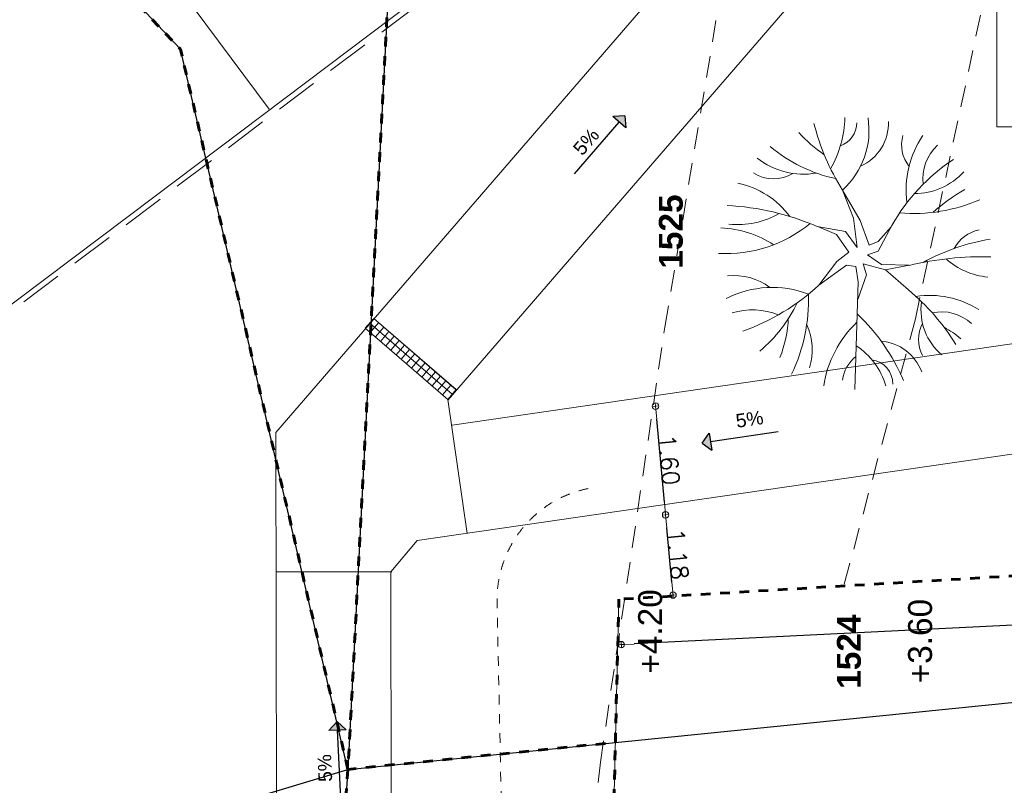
# Model space of a CAD drawing. Extents: x -155768 to 32626, y 53734 to 472609.
# Tile 6 of 33: x -125248 to -110828, y 111879 to 123092. Entities that reach past the tile are written whole.
import ezdxf

# ---------------------------------------------------------------- set-up
doc = ezdxf.new("R2010")
doc.units = 0
doc.header["$MEASUREMENT"] = 0
for name, pattern in [('CACHE2', [937.5, 625, -312.5]), ('Discontinu', [529.166651, 317.499995, -211.666656]), ('Traits', [282.222223, 141.111112, -141.111112])]:
    doc.linetypes.add(name, pattern=pattern)
for name, color, linetype in [('Cadastre - Parcelle', 7, 'Continuous'), ('Cotat 1_200', 7, 'Continuous'), ('Cotes de niveaux', 7, 'Continuous'), ('Lignes2D', 7, 'Continuous'), ('Limites', 7, 'Continuous'), ('Mobiliers', 7, 'Continuous'), ('Murs Périphériques', 7, 'Continuous'), ('Texte 2D', 7, 'Continuous'), ('Trottoirs', 7, 'Continuous'), ('Voirie', 7, 'Continuous'), ('Voirie nouvelle', 7, 'Continuous'), ('Voirie éxistante', 7, 'Continuous'), ('Végétation', 7, 'Continuous')]:
    doc.layers.add(name, color=color, linetype=linetype)
doc.styles.get("Standard").update_dxf_attribs({"font": 'txt', "bigfont": 'BIGFONT.SHX'})
doc.styles.add('STYLE_GENERE_1', font='arial.ttf')
doc.styles.add('STYLE_GENERE_4', font='arialbd.ttf')
doc.dimstyles.new('STYLE_GENERE__2', dxfattribs={"dimtxt": 250, "dimasz": 190, "dimexe": 0.18, "dimexo": 0, "dimgap": 0.09, "dimtad": 1, "dimlfac": 0.001, "dimzin": 0, "dimdsep": 46, "dimtxsty": 'Standard', "dimblk": 'ARROWHEAD_7', "dimcen": 0.09, "dimclrd": 256, "dimclre": 256, "dimclrt": 256, "dimadec": 0, "dimazin": 0, "dimtfac": 1, "dimtmove": 0, "dimatfit": 3, "dimfxl": 1, "dimfxlon": 1, "dimtolj": 1, "dimtzin": 0, "dimlwe": -1, "dimarcsym": 0})

# ---------------------------------------------------------------- blocks, each defined once
blk = doc.blocks.new('Arbre 1 plan 12', base_point=(-22621, 257556))
at = {"layer": 'Végétation', "color": 59, "linetype": 'Continuous', "lineweight": 20}
for p, q in [((-23157, 258341), (-22864, 258008)), ((-22864, 258008), (-22796, 258354)), ((-22786, 257946), (-22796, 258354)), ((-22864, 258008), (-22772, 257679)), ((-22588, 257901), (-22213, 258098)), ((-22232, 258088), (-22448, 257899)), ((-22642, 257741), (-22786, 257946)), ((-22588, 257901), (-22642, 257741)), ((-22503, 257768), (-22448, 257899)), ((-23297, 257599), (-22933, 257730)), ((-22933, 257730), (-22772, 257679)), ((-22140, 257633), (-22503, 257768)), ((-24616, 257556), (-23038, 257608)), ((-23038, 257608), (-22812, 257573)), ((-22812, 257573), (-22794, 257434)), ((-22302, 257421), (-22534, 257591)), ((-22534, 257591), (-22107, 257537)), ((-21694, 257376), (-22140, 257633)), ((-22107, 257537), (-21694, 257376)), ((-22794, 257434), (-23085, 257032)), ((-22742, 257295), (-22603, 257469)), ((-22603, 257469), (-22346, 257288)), ((-22302, 257421), (-22227, 257004)), ((-22742, 257295), (-23085, 257032)), ((-22346, 257288), (-22231, 257026))]:
    blk.add_line(p, q, dxfattribs=at)
for centre, radius, start, end in [((-21900, 259604), 1072, 185.2654, 221.5605), ((-27399, 259441), 4729, 346.7161, 1.3266), ((-25440, 260034), 3066, 331.2124, 350.7346), ((-24574, 258657), 1337, 351.1579, 32.3618), ((-22806, 259491), 542, 298.3532, 347.7354), ((-19587, 258414), 2450, 156.5487, 184.7366), ((-24109, 258832), 631, 347.1957, 43.3477), ((-24519, 260838), 3290, 319.4232, 329.5375), ((-20775, 258433), 970, 132.0902, 180.2088), ((-25651, 256283), 3234, 39.5238, 58.397), ((-24868, 258239), 1323, 28.1546, 41.1568), ((-23609, 260567), 2836, 299.4887, 326.4789), ((-23453, 259382), 856, 220.0008, 278.2715), ((-21536, 259244), 692, 263.8884, 316.3772), ((-23881, 258993), 502, 241.8841, 297.6783), ((-21697, 259743), 1435, 262.7375, 304.0381), ((-24608, 257879), 706, 5.1301, 69.1555), ((-25636, 255563), 2942, 43.6249, 66.9386), ((-21036, 258734), 492, 230.8712, 286.6076), ((-24856, 256999), 1054, 33.295, 73.8856), ((-24528, 257759), 353, 7.5707, 91.3029), ((-20714, 257361), 689, 87.8257, 155.8994), ((-20820, 256590), 1175, 80.9376, 138.0094), ((-24818, 258728), 1647, 278.9075, 316.2154), ((-24536, 257884), 510, 276.6792, 322.3138), ((-20713, 257234), 351, 89.3291, 161.401), ((-20597, 255831), 1580, 91.2347, 119.8032), ((-19900, 260228), 3370, 237.8257, 255.9641), ((-19364, 257739), 2210, 192.0748, 220.0251), ((-19480, 258260), 2049, 214.1378, 227.952), ((-20721, 254838), 3225, 137.1435, 160.431), ((-25760, 255488), 3845, 2.979, 23.2223), ((-20364, 256806), 1097, 170.1996, 218.1175), ((-23302, 254368), 2511, 88.1165, 115.6551), ((-24035, 256070), 865, 64.9094, 107.666), ((-24596, 256347), 1476, 332.8566, 21.0769), ((-20695, 255675), 1929, 140.5443, 183.3886), ((-22403, 254768), 2162, 115.8159, 139.7067), ((-23502, 254838), 1746, 92.0726, 111.7333), ((-22841, 255583), 1275, 11.8922, 53.4363), ((-21005, 256369), 526, 147.6037, 213.9293), ((-24445, 256061), 997, 342.5461, 22.132), ((-21016, 255850), 1184, 149.598, 186.6048), ((-23815, 255790), 869, 353.6845, 36.8802), ((-23778, 255529), 1533, 2.5342, 33.2084)]:
    blk.add_arc(centre, radius, start, end, dxfattribs=at)
blk = doc.blocks.new('Ligne_545', base_point=(-40101, -2199))
at = {"linetype": 'Continuous'}
blk.add_hatch(color=256, dxfattribs=at).paths.add_polyline_path([(-39248, -2936), (-39425, -2949), (-39261, -2759)], flags=0)
for p, q in [((-40101, -2199), (-39343, -2854)), ((-39425, -2949), (-39261, -2759)), ((-39248, -2936), (-39261, -2759)), ((-39248, -2936), (-39425, -2949))]:
    blk.add_line(p, q, dxfattribs=at)
blk = doc.blocks.new('Ligne_544', base_point=(-43880, -5181))
at = {"linetype": 'Continuous'}
blk.add_hatch(color=256, dxfattribs=at).paths.add_polyline_path([(-44042, -4066), (-43900, -4171), (-44147, -4207)], flags=0)
for p, q in [((-44042, -4066), (-44147, -4207)), ((-43900, -4171), (-44147, -4207)), ((-44042, -4066), (-43900, -4171)), ((-43880, -5181), (-44024, -4189))]:
    blk.add_line(p, q, dxfattribs=at)
blk = doc.blocks.new('Ligne_542', base_point=(-49248, 1225))
at = {"linetype": 'Continuous'}
blk.add_hatch(color=256, dxfattribs=at).paths.add_polyline_path([(-48122, 1279), (-48241, 1148), (-48253, 1398)], flags=0)
for p, q in [((-48122, 1279), (-48253, 1398)), ((-48241, 1148), (-48253, 1398)), ((-49248, 1225), (-48247, 1273)), ((-48122, 1279), (-48241, 1148))]:
    blk.add_line(p, q, dxfattribs=at)
blk = doc.blocks.new('ARROWHEAD_7')
at = {"color": 0, "linetype": 'Continuous', "lineweight": 0}
for p, q in [((0, 0), (-1, 0)), ((-0.25, 0), (0.25, 0)), ((0, -0.25), (0, 0.25))]:
    blk.add_line(p, q, dxfattribs=at)
blk.add_circle((0, 0), 0.25, dxfattribs=at)
blk = doc.blocks.new('*D180', base_point=(-22621, 257556))
at = {"layer": 'Cotat 1_200', "transparency": 16777216}
for p, q in [((-115790, 115839), (-115788, 115839)), ((-115681, 114666), (-115679, 114666))]:
    blk.add_line(p, q, dxfattribs=at)
at = {"layer": 'Cotat 1_200', "lineweight": -2, "transparency": 16777216}
blk.add_line((-115697, 114855), (-115771, 115649), dxfattribs=at)
at = {"layer": 'Defpoints', "color": 0, "linetype": 'Continuous', "transparency": 16777216}
for p in [(-115789, 115839), (-118696, 115569), (-116127, 114624)]:
    blk.add_point(p, dxfattribs=at)
at = {"layer": 'Cotat 1_200', "linetype": 'Continuous', "lineweight": -2, "transparency": 16777216, "xscale": 190, "yscale": 190, "zscale": 190}
for p, rotation in [((-115789, 115839), 95.3064278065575), ((-115680, 114666), 275.3064278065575)]:
    blk.add_blockref('ARROWHEAD_7', p, dxfattribs=dict(at, rotation=rotation))
at = {"layer": 'Cotat 1_200', "linetype": 'Continuous', "lineweight": 20, "transparency": 16777216, "insert": (-115610, 115264), "char_height": 250, "attachment_point": 5, "rotation": 275.3064}
blk.add_mtext('\\A1;1.18', dxfattribs=at)
blk = doc.blocks.new('*D181', base_point=(-22621, 257556))
at = {"layer": 'Cotat 1_200', "transparency": 16777216}
for p, q in [((-115938, 117432), (-115936, 117432)), ((-115790, 115839), (-115788, 115839))]:
    blk.add_line(p, q, dxfattribs=at)
at = {"layer": 'Cotat 1_200', "lineweight": -2, "transparency": 16777216}
blk.add_line((-115806, 116028), (-115919, 117242), dxfattribs=at)
at = {"layer": 'Defpoints', "color": 0, "linetype": 'Continuous', "transparency": 16777216}
for p in [(-115937, 117432), (-118916, 117155), (-118696, 115569)]:
    blk.add_point(p, dxfattribs=at)
at = {"layer": 'Cotat 1_200', "linetype": 'Continuous', "lineweight": -2, "transparency": 16777216, "xscale": 190, "yscale": 190, "zscale": 190}
for p, rotation in [((-115937, 117432), 95.3064278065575), ((-115789, 115839), 275.3064278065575)]:
    blk.add_blockref('ARROWHEAD_7', p, dxfattribs=dict(at, rotation=rotation))
at = {"layer": 'Cotat 1_200', "linetype": 'Continuous', "lineweight": 20, "transparency": 16777216, "insert": (-115738, 116647), "char_height": 250, "attachment_point": 5, "rotation": 275.3064}
blk.add_mtext('\\A1;1.60', dxfattribs=at)
blk = doc.blocks.new('*D185', base_point=(-22621, 257556))
at = {"layer": 'Cotat 1_200', "lineweight": -2, "transparency": 16777216}
blk.add_line((-92404, 115139), (-116249, 113949), dxfattribs=at)
at = {"layer": 'Cotat 1_200', "transparency": 16777216}
for p, q in [((-92215, 115149), (-92215, 115148)), ((-116439, 113940), (-116438, 113939))]:
    blk.add_line(p, q, dxfattribs=at)
at = {"layer": 'Defpoints', "color": 0, "linetype": 'Continuous', "transparency": 16777216}
for p in [(-92257, 116008), (-116472, 114604), (-116438, 113939)]:
    blk.add_point(p, dxfattribs=at)
at = {"layer": 'Cotat 1_200', "linetype": 'Continuous', "lineweight": -2, "transparency": 16777216, "xscale": 190, "yscale": 190, "zscale": 190}
for p, rotation in [((-92215, 115148), 2.857561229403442), ((-116438, 113939), 182.8575612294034)]:
    blk.add_blockref('ARROWHEAD_7', p, dxfattribs=dict(at, rotation=rotation))
at = {"layer": 'Cotat 1_200', "linetype": 'Continuous', "transparency": 16777216, "insert": (-104333, 114669), "char_height": 250, "attachment_point": 5, "rotation": 2.8576}
blk.add_mtext('\\A1;24.25', dxfattribs=at)

msp = doc.modelspace()

# ---------------------------------------------------------------- hatches: boundary and pattern name
at = {"layer": 'Mobiliers', "linetype": 'Continuous', "lineweight": 20}
h = msp.add_hatch(dxfattribs=at)
h.set_pattern_fill('GRILLE_10X10', color=59, angle=90, style=0, pattern_type=2)
h.set_pattern_definition([(139.168, (-118980.17, 117531.48), (-65.384, -75.663), []), (229.168, (-118980.17, 117531.48), (-75.663, 65.384), [])])
h.paths.add_polyline_path([(-120186.451, 118573.89), (-118980.172, 117531.485), (-118857.16, 117673.834), (-120063.44, 118716.24)])

# ---------------------------------------------------------------- linework, layer by layer
at = {"linetype": 'Continuous', "flags": 128}
msp.add_lwpolyline([(-135812.121, 107488.315), (-120440.825, 112112.345), (-69762.41, 117225.204)], dxfattribs=at)
at = {"layer": 'Cadastre - Parcelle', "linetype": 'Continuous', "flags": 128}
for points in [[(-119153.692, 136934.408), (-120440.825, 112112.345), (-121044.087, 103496.708), (-121901.496, 93676.27), (-122878.051, 91501.787), (-122617.03, 89827.714)], [(-120440.825, 112112.345), (-122893.487, 122660.466), (-126777.522, 126772.58), (-123757.405, 130475.865), (-125675.961, 132210.741)]]:
    msp.add_lwpolyline(points, dxfattribs=at)
at = {"layer": 'Cotes de niveaux', "color": 96, "linetype": 'Discontinu', "lineweight": 9}
for p, q in [((-112130.393, 118711.159), (-110478.372, 126420.592)), ((-115799.672, 118590.271), (-114776.992, 124726.351)), ((-112130.393, 118711.159), (-113214.016, 114667.022)), ((-116743.685, 112218.189), (-115799.672, 118590.271)), ((-117609.029, 104559.154), (-116743.685, 112218.189))]:
    msp.add_line(p, q, dxfattribs=at)
at = {"layer": 'Lignes2D', "color": 59, "linetype": 'Continuous', "lineweight": 20}
for p, q in [((-110716.595, 118343.436), (-118916.407, 117154.826)), ((-110716.595, 116726.769), (-119428.159, 115463.978))]:
    msp.add_line(p, q, dxfattribs=at)
at = {"layer": 'Limites', "color": 59, "linetype": 'Continuous', "lineweight": 20}
msp.add_line((-116723.981, 104601.374), (-116471.669, 114603.965), dxfattribs=at)
at = {"layer": 'Limites', "color": 32, "linetype": 'Traits', "lineweight": 60, "flags": 128}
for points in [[(-119153.692, 136934.408), (-120440.825, 112112.345), (-116524.553, 112507.451)], [(-120440.825, 112112.345), (-122893.487, 122660.466), (-126777.522, 126772.58), (-123757.405, 130475.865), (-125675.961, 132210.741)], [(-69764.222, 117225.991), (-76051.384, 116911.289), (-80727.272, 116661.777), (-98688.851, 115642.376), (-109096.29, 115040.556), (-116471.669, 114603.965)], [(-116524.553, 112507.451), (-116471.669, 114603.965)], [(-120440.825, 112112.345), (-121044.087, 103496.708), (-116753.092, 103447.305), (-116524.553, 112507.451)]]:
    msp.add_lwpolyline(points, dxfattribs=at)
at = {"layer": 'Mobiliers', "color": 59, "linetype": 'Continuous', "lineweight": 20, "flags": 128}
msp.add_lwpolyline([(-120186.451, 118573.89), (-118980.172, 117531.485), (-118857.16, 117673.834), (-120063.44, 118716.24)], close=True, dxfattribs=at)
at = {"layer": 'Murs Périphériques', "color": 59, "linetype": 'Continuous', "lineweight": 20}
for p in [(-110938.404, 133895.3), (-110718.404, 121520.874)]:
    msp.add_line(p, (-110938.404, 121520.874), dxfattribs=at)
at = {"layer": 'Trottoirs', "color": 59, "linetype": 'Traits', "lineweight": 20}
msp.add_arc((-116591.598, 114592.269), 1666.322, 101.5179593, 182.3320189, dxfattribs=at)
at = {"layer": 'Voirie', "linetype": 'Continuous'}
msp.add_open_spline([(-117497.956, 138361.406), (-117497.956, 138361.406), (-118530.581, 137763.309), (-119595.287, 137225.763), (-120665.338, 136685.519), (-121751.303, 136176.058), (-122851.464, 135699.983), (-123608.366, 135372.448), (-124364.319, 135043.853), (-125091.916, 134656.485), (-125871.304, 134241.544), (-126579.483, 133710.271), (-127287.623, 133183.129), (-131143.701, 130312.651), (-134618.466, 126962.281), (-138361.45, 123945.776), (-140047.299, 122587.134), (-141768.165, 121272.936), (-143529.969, 120014.402), (-147046.969, 117502.055), (-150705.8, 115195.664), (-150705.8, 115195.664)], degree=3, knots=[0, 0, 0, 0, 1, 1, 1, 2, 2, 2, 3, 3, 3, 4, 4, 4, 5, 5, 5, 6, 6, 6, 7, 7, 7, 7], dxfattribs=at)
at = {"layer": 'Voirie nouvelle', "color": 59, "linetype": 'Continuous', "lineweight": 20}
msp.add_line((-118980.172, 117531.485), (-118695.648, 115568.651), dxfattribs=at)
at = {"layer": 'Voirie éxistante', "color": 59, "linetype": 'Continuous', "lineweight": 20}
for p, q in [((-112540.144, 127413.942), (-121497.785, 117048.091)), ((-110938.404, 126820.431), (-118971.737, 117524.196)), ((-120063.44, 118716.24), (-118849.555, 117667.262)), ((-121476.304, 103454.62), (-121497.785, 117048.091)), ((-119810.512, 115006.948), (-119428.159, 115463.978)), ((-121494.555, 115004.287), (-119799.343, 115006.965)), ((-119803.062, 98459.628), (-119810.512, 115006.948))]:
    msp.add_line(p, q, dxfattribs=at)
at = {"layer": 'Voirie éxistante', "color": 218, "linetype": 'Continuous', "lineweight": 9, "flags": 128}
msp.add_lwpolyline([(-124548.647, 125752.27), (-121593.806, 121782.096)], dxfattribs=at)
at = {"layer": 'Voirie éxistante', "color": 59, "linetype": 'CACHE2', "lineweight": 20, "flags": 128}
msp.add_lwpolyline([(-134578.861, 114048.406), (-133567.278, 112670.886), (-129211.02, 115933.789), (-123235.875, 120430.299), (-117523.443, 124738.508)], dxfattribs=at)
at = {"layer": 'Voirie éxistante', "color": 59, "linetype": 'Continuous', "lineweight": 20, "flags": 128}
msp.add_lwpolyline([(-134514.383, 114095.755), (-133550.599, 112783.325), (-129259.049, 115997.762), (-123284.009, 120494.192), (-117571.611, 124802.376)], dxfattribs=at)
at = {"layer": 'Voirie éxistante', "color": 59, "linetype": 'Traits', "lineweight": 20, "flags": 128}
msp.add_lwpolyline([(-118127.086, 106009.626), (-118113.432, 107772.131), (-118256.539, 114524.467)], dxfattribs=at)

# ---------------------------------------------------------------- block references
at = {"linetype": 'Continuous', "rotation": 90}
for name, p in [('Ligne_545', (-117121.986, 120833.273)), ('Ligne_544', (-114139.766, 117054.407)), ('Ligne_542', (-120546.156, 111686.111))]:
    msp.add_blockref(name, p, dxfattribs=at)
at = {"layer": 'Végétation', "color": 49, "linetype": 'Continuous', "lineweight": 20, "xscale": -1, "rotation": 269.9999999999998}
msp.add_blockref('Arbre 1 plan 12', (-113018.759, 119669.938), dxfattribs=at)

# ---------------------------------------------------------------- texts
at = {"layer": 'Texte 2D', "linetype": 'Continuous', "attachment_point": 5}
for s, insert, char_height, rotation, style in [('{5%}', (-116951.124, 121304.903), 200, 48.8100003, 'STYLE_GENERE_1'), ('{1525}', (-115710.047, 119988.964), 350, 90, 'STYLE_GENERE_4'), ('{5%}', (-114559.639, 117240.711), 200, 8.2479022, 'STYLE_GENERE_1'), ('{1524}', (-113102.143, 113836.323), 350, 90, 'STYLE_GENERE_4'), ('{5%}', (-120777.812, 112131.774), 200, 92.3749294, 'STYLE_GENERE_1')]:
    msp.add_mtext(s, dxfattribs=dict(at, insert=insert, char_height=char_height, rotation=rotation, style=style))
at = {"layer": 'Texte 2D', "color": 96, "linetype": 'Continuous', "lineweight": 9, "char_height": 350, "attachment_point": 5, "rotation": 90, "style": 'STYLE_GENERE_1'}
for s, insert in [('{+4.20}', (-116013.253, 114132.379)), ('{+3.60}', (-112059.997, 113990.955))]:
    msp.add_mtext(s, dxfattribs=dict(at, insert=insert))

# ---------------------------------------------------------------- dimensions: what is measured, and where the dimension line sits
at = {"layer": 'Cotat 1_200', "color": 59, "linetype": 'Continuous', "lineweight": 20}
for base, p1, p2, picture, middle in [((-115936.534, 117431.598), (-118695.648, 115568.651), (-118916.407, 117154.826), '*D181', (-115738.004, 116646.698)), ((-115788.581, 115838.66), (-116127.375, 114624.361), (-118695.648, 115568.651), '*D180', (-115609.566, 115263.871))]:
    dim = msp.add_linear_dim(base=base, p1=p1, p2=p2, angle=95.3064278, dimstyle='STYLE_GENERE__2', dxfattribs=at)
    dim.commit()
    dim.dimension.update_dxf_attribs({"geometry": picture, "text_midpoint": middle})
at = {"layer": 'Cotat 1_200', "linetype": 'Continuous'}
dim = msp.add_linear_dim(base=(-116438.49, 113939.258), p1=(-92257.434, 116008.067), p2=(-116471.669, 114603.965), angle=182.8575612, dimstyle='STYLE_GENERE__2', dxfattribs=at)
dim.commit()
dim.dimension.update_dxf_attribs({"geometry": '*D185', "text_midpoint": (-104332.743, 114668.765)})

doc.saveas('drawing.dxf')
